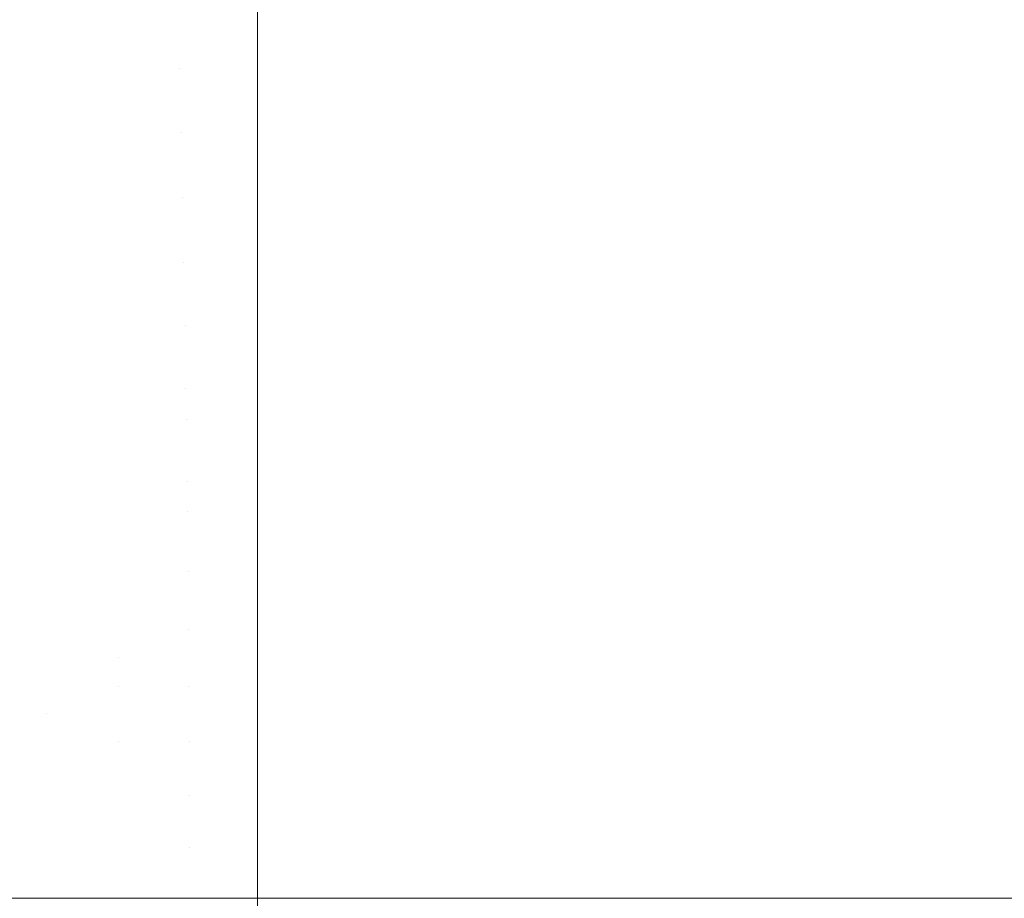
# Model space of a CAD drawing. Header units: centimetres. Extents: x -35.1 to 36.2, y 4.2 to 6.
# Tile 200 of 256: x -11.0283 to -10.9667, y 5.9001 to 5.955. Entities that reach past the tile are written whole.
import ezdxf

# ---------------------------------------------------------------- set-up
doc = ezdxf.new("R2010")
doc.units = ezdxf.units.CM
doc.header["$LTSCALE"] = 2.54
doc.layers.add('Lucido design-1', color=7, linetype='Continuous')

# ---------------------------------------------------------------- blocks, each defined once
blk = doc.blocks.new('Gruppo-4-1')
at = {"color": 7, "linetype": 'Continuous', "lineweight": 9}
for points, invisible_edges in [([(36.07398, 5.957446, -2312.340255), (-34.958478, 5.957446, -2312.340255), (-34.958478, 5.953819, -2312.337831), (36.07398, 5.953819, -2312.337831)], 5), ([(12.128952, 5.957446, -2312.704085), (12.128952, 5.954042, -2312.70636), (-11.01345, 5.953819, -2312.706509), (-11.01345, 5.956055, -2312.705015)], 10), ([(-11.02865, 5.954045, -2312.706924), (-11.028825, 5.956067, -2312.705599), (-11.023549, 5.956067, -2312.705277), (-11.023434, 5.954045, -2312.706605)], 15), ([(-11.018366, 5.954045, -2312.706423), (-11.023434, 5.954045, -2312.706605), (-11.023549, 5.956067, -2312.705277), (-11.018423, 5.956067, -2312.705093)], 15), ([(-11.018423, 5.956067, -2312.705093), (-11.01345, 5.956055, -2312.705015), (-11.01345, 5.953819, -2312.706509), (-11.018366, 5.954045, -2312.706423)], 13), ([(36.07398, 5.953819, -2312.337831), (-34.958478, 5.953819, -2312.337831), (-34.958478, 5.950089, -2312.335567), (36.07398, 5.950089, -2312.335567)], 5), ([(-11.023434, 5.954045, -2312.706605), (-11.023325, 5.952017, -2312.707868), (-11.028484, 5.952017, -2312.708183), (-11.02865, 5.954045, -2312.706924)], 15), ([(-11.018313, 5.952017, -2312.707688), (-11.023325, 5.952017, -2312.707868), (-11.023434, 5.954045, -2312.706605), (-11.018366, 5.954045, -2312.706423)], 15), ([(-11.018313, 5.952017, -2312.707688), (-11.018366, 5.954045, -2312.706423), (-11.01345, 5.953819, -2312.706509)], 11), ([(-11.01345, 5.953819, -2312.706509), (-11.01345, 5.952005, -2312.70761), (-11.018313, 5.952017, -2312.707688)], 10), ([(12.128952, 5.954042, -2312.70636), (12.128952, 5.953819, -2312.706509), (-11.01345, 5.953819, -2312.706509)], 10), ([(12.128952, 5.953819, -2312.706509), (12.128952, 5.950089, -2312.708773), (-11.01345, 5.950089, -2312.708773), (-11.01345, 5.952005, -2312.70761)], 10), ([(-11.01345, 5.952005, -2312.70761), (-11.01345, 5.953819, -2312.706509), (12.128952, 5.953819, -2312.706509)], 10), ([(-11.028327, 5.949988, -2312.709377), (-11.028484, 5.952017, -2312.708183), (-11.023325, 5.952017, -2312.707868), (-11.023221, 5.949988, -2312.709066)], 15), ([(-11.018262, 5.949988, -2312.708888), (-11.023221, 5.949988, -2312.709066), (-11.023325, 5.952017, -2312.707868), (-11.018313, 5.952017, -2312.707688)], 15), ([(-11.018313, 5.952017, -2312.707688), (-11.01345, 5.952005, -2312.70761), (-11.01345, 5.950089, -2312.708773)], 9), ([(-11.01345, 5.950089, -2312.708773), (-11.018262, 5.949988, -2312.708888), (-11.018313, 5.952017, -2312.707688)], 11), ([(36.07398, 5.950089, -2312.335567), (-34.958478, 5.950089, -2312.335567), (-34.958478, 5.946264, -2312.333469), (36.07398, 5.946264, -2312.333469)], 5), ([(-11.028327, 5.949988, -2312.709377), (-11.028177, 5.947959, -2312.710509), (-11.033374, 5.947959, -2312.710961), (-11.033576, 5.949988, -2312.709834)], 15), ([(-11.023221, 5.949988, -2312.709066), (-11.023123, 5.947959, -2312.710201), (-11.028177, 5.947959, -2312.710509), (-11.028327, 5.949988, -2312.709377)], 15), ([(-11.018213, 5.947959, -2312.710024), (-11.023123, 5.947959, -2312.710201), (-11.023221, 5.949988, -2312.709066), (-11.018262, 5.949988, -2312.708888)], 15), ([(-11.018213, 5.947959, -2312.710024), (-11.018262, 5.949988, -2312.708888), (-11.01345, 5.950089, -2312.708773)], 11), ([(-11.01345, 5.950089, -2312.708773), (-11.01345, 5.947947, -2312.709947), (-11.018213, 5.947959, -2312.710024)], 10), ([(12.128952, 5.950089, -2312.708773), (12.128952, 5.949987, -2312.708828), (-11.01345, 5.946264, -2312.710871), (-11.01345, 5.947947, -2312.709947)], 10), ([(-11.01345, 5.947947, -2312.709947), (-11.01345, 5.950089, -2312.708773), (12.128952, 5.950089, -2312.708773)], 10), ([(12.128952, 5.949987, -2312.708828), (12.128952, 5.946264, -2312.710871), (-11.01345, 5.946264, -2312.710871)], 10), ([(-11.033183, 5.945932, -2312.712026), (-11.033374, 5.947959, -2312.710961), (-11.028177, 5.947959, -2312.710509), (-11.028036, 5.945932, -2312.711579)], 15), ([(-11.028036, 5.945932, -2312.711579), (-11.028177, 5.947959, -2312.710509), (-11.023123, 5.947959, -2312.710201), (-11.02303, 5.945932, -2312.711274)], 15), ([(-11.018168, 5.945932, -2312.711099), (-11.02303, 5.945932, -2312.711274), (-11.023123, 5.947959, -2312.710201), (-11.018213, 5.947959, -2312.710024)], 15), ([(-11.018213, 5.947959, -2312.710024), (-11.01345, 5.947947, -2312.709947), (-11.01345, 5.946264, -2312.710871)], 9), ([(-11.01345, 5.946264, -2312.710871), (-11.018168, 5.945932, -2312.711099), (-11.018213, 5.947959, -2312.710024)], 11), ([(36.07398, 5.946264, -2312.333469), (-34.958478, 5.946264, -2312.333469), (-34.958478, 5.94235, -2312.331539), (36.07398, 5.94235, -2312.331539)], 5), ([(-11.018168, 5.945932, -2312.711099), (-11.01345, 5.946264, -2312.710871), (-11.01345, 5.943899, -2312.712037), (-11.018125, 5.943909, -2312.712113)], 13), ([(-11.01345, 5.94235, -2312.712801), (-11.01345, 5.943899, -2312.712037), (12.128952, 5.946264, -2312.710871), (12.128952, 5.945928, -2312.711036)], 10), ([(-11.01345, 5.943899, -2312.712037), (-11.01345, 5.946264, -2312.710871), (12.128952, 5.946264, -2312.710871)], 10), ([(-11.028036, 5.945932, -2312.711579), (-11.027903, 5.943909, -2312.712589), (-11.033003, 5.943909, -2312.713032), (-11.033183, 5.945932, -2312.712026)], 15), ([(-11.02303, 5.945932, -2312.711274), (-11.022943, 5.943909, -2312.712287), (-11.027903, 5.943909, -2312.712589), (-11.028036, 5.945932, -2312.711579)], 15), ([(-11.018125, 5.943909, -2312.712113), (-11.022943, 5.943909, -2312.712287), (-11.02303, 5.945932, -2312.711274), (-11.018168, 5.945932, -2312.711099)], 15), ([(12.128952, 5.945928, -2312.711036), (12.128952, 5.94235, -2312.712801), (-11.01345, 5.94235, -2312.712801)], 10), ([(-11.032833, 5.941892, -2312.713979), (-11.033003, 5.943909, -2312.713032), (-11.027903, 5.943909, -2312.712589), (-11.027778, 5.941892, -2312.71354)], 15), ([(-11.027778, 5.941892, -2312.71354), (-11.027903, 5.943909, -2312.712589), (-11.022943, 5.943909, -2312.712287), (-11.022861, 5.941892, -2312.71324)], 15), ([(-11.022861, 5.941892, -2312.71324), (-11.022943, 5.943909, -2312.712287), (-11.018125, 5.943909, -2312.712113), (-11.018084, 5.941892, -2312.713068)], 15), ([(-11.018125, 5.943909, -2312.712113), (-11.01345, 5.943899, -2312.712037), (-11.01345, 5.94235, -2312.712801)], 9), ([(-11.01345, 5.94235, -2312.712801), (-11.018084, 5.941892, -2312.713068), (-11.018125, 5.943909, -2312.712113)], 11), ([(36.07398, 5.94235, -2312.331539), (-34.958478, 5.94235, -2312.331539), (-34.958478, 5.938357, -2312.329782), (36.07398, 5.938357, -2312.329782)], 5), ([(-11.027778, 5.941892, -2312.71354), (-11.02766, 5.939884, -2312.714433), (-11.032674, 5.939884, -2312.714869), (-11.032833, 5.941892, -2312.713979)], 15), ([(-11.022861, 5.941892, -2312.71324), (-11.022783, 5.939884, -2312.714136), (-11.02766, 5.939884, -2312.714433), (-11.027778, 5.941892, -2312.71354)], 15), ([(-11.018084, 5.941892, -2312.713068), (-11.018046, 5.939884, -2312.713965), (-11.022783, 5.939884, -2312.714136), (-11.022861, 5.941892, -2312.71324)], 15), ([(-11.01345, 5.94235, -2312.712801), (-11.01345, 5.939875, -2312.71389), (-11.018046, 5.939884, -2312.713965), (-11.018084, 5.941892, -2312.713068)], 14), ([(-11.01345, 5.939875, -2312.71389), (-11.01345, 5.94235, -2312.712801), (12.128952, 5.94235, -2312.712801), (12.128952, 5.941888, -2312.713004)], 10), ([(12.128952, 5.941888, -2312.713004), (12.128952, 5.939875, -2312.71389), (-11.01345, 5.939875, -2312.71389)], 10), ([(-11.032524, 5.937885, -2312.715703), (-11.032674, 5.939884, -2312.714869), (-11.02766, 5.939884, -2312.714433), (-11.027549, 5.937885, -2312.71527)], 15), ([(-11.027549, 5.937885, -2312.71527), (-11.02766, 5.939884, -2312.714433), (-11.022783, 5.939884, -2312.714136), (-11.022711, 5.937885, -2312.714975)], 15), ([(-11.022711, 5.937885, -2312.714975), (-11.022783, 5.939884, -2312.714136), (-11.018046, 5.939884, -2312.713965), (-11.01801, 5.937885, -2312.714806)], 15), ([(-11.018046, 5.939884, -2312.713965), (-11.01345, 5.939875, -2312.71389), (-11.01345, 5.938357, -2312.714558)], 9), ([(-11.01345, 5.938357, -2312.714558), (-11.01801, 5.937885, -2312.714806), (-11.018046, 5.939884, -2312.713965)], 11), ([(12.128952, 5.939875, -2312.71389), (12.128952, 5.938357, -2312.714558), (-11.01345, 5.938357, -2312.714558), (-11.01345, 5.939875, -2312.71389)], 10), ([(36.07398, 5.938357, -2312.329782), (-34.958478, 5.938357, -2312.329782), (-34.958478, 5.934291, -2312.328201), (36.07398, 5.934291, -2312.328201)], 5), ([(-11.01345, 5.938357, -2312.714558), (-11.01345, 5.935889, -2312.715518), (-11.017977, 5.935898, -2312.715592), (-11.01801, 5.937885, -2312.714806)], 14), ([(-11.01345, 5.935889, -2312.715518), (-11.01345, 5.938357, -2312.714558), (12.128952, 5.938357, -2312.714558), (12.128952, 5.935889, -2312.715518)], 10), ([(-11.027549, 5.937885, -2312.71527), (-11.027446, 5.935898, -2312.716053), (-11.032384, 5.935898, -2312.716482), (-11.032524, 5.937885, -2312.715703)], 15), ([(-11.022711, 5.937885, -2312.714975), (-11.022643, 5.935898, -2312.71576), (-11.027446, 5.935898, -2312.716053), (-11.027549, 5.937885, -2312.71527)], 15), ([(-11.01801, 5.937885, -2312.714806), (-11.017977, 5.935898, -2312.715592), (-11.022643, 5.935898, -2312.71576), (-11.022711, 5.937885, -2312.714975)], 15), ([(-11.032254, 5.933923, -2312.717209), (-11.032384, 5.935898, -2312.716482), (-11.027446, 5.935898, -2312.716053), (-11.02735, 5.933923, -2312.716783)], 15), ([(-11.02735, 5.933923, -2312.716783), (-11.027446, 5.935898, -2312.716053), (-11.022643, 5.935898, -2312.71576), (-11.02258, 5.933923, -2312.716492)], 15), ([(-11.02258, 5.933923, -2312.716492), (-11.022643, 5.935898, -2312.71576), (-11.017977, 5.935898, -2312.715592), (-11.017946, 5.933923, -2312.716326)], 15), ([(-11.017977, 5.935898, -2312.715592), (-11.01345, 5.935889, -2312.715518), (-11.01345, 5.934291, -2312.716139)], 9), ([(-11.01345, 5.934291, -2312.716139), (-11.017946, 5.933923, -2312.716326), (-11.017977, 5.935898, -2312.715592)], 11), ([(12.128952, 5.935889, -2312.715518), (12.128952, 5.934291, -2312.716139), (-11.01345, 5.934291, -2312.716139), (-11.01345, 5.935889, -2312.715518)], 10), ([(36.07398, 5.934291, -2312.328201), (-34.958478, 5.934291, -2312.328201), (-34.958478, 5.930159, -2312.326798), (36.07398, 5.930159, -2312.326798)], 5), ([(-11.02735, 5.933923, -2312.716783), (-11.02726, 5.931962, -2312.717462), (-11.032133, 5.931962, -2312.717885), (-11.032254, 5.933923, -2312.717209)], 15), ([(-11.02258, 5.933923, -2312.716492), (-11.022521, 5.931962, -2312.717173), (-11.02726, 5.931962, -2312.717462), (-11.02735, 5.933923, -2312.716783)], 15), ([(-11.017946, 5.933923, -2312.716326), (-11.017917, 5.931962, -2312.717007), (-11.022521, 5.931962, -2312.717173), (-11.02258, 5.933923, -2312.716492)], 15), ([(-11.01345, 5.934291, -2312.716139), (-11.01345, 5.931955, -2312.716932), (-11.017917, 5.931962, -2312.717007), (-11.017946, 5.933923, -2312.716326)], 14), ([(12.128952, 5.934291, -2312.716139), (12.128952, 5.930159, -2312.717542), (-11.01345, 5.930159, -2312.717542), (-11.01345, 5.931955, -2312.716932)], 10), ([(-11.01345, 5.931955, -2312.716932), (-11.01345, 5.934291, -2312.716139), (12.128952, 5.934291, -2312.716139)], 10), ([(-11.032021, 5.930017, -2312.718512), (-11.032133, 5.931962, -2312.717885), (-11.02726, 5.931962, -2312.717462), (-11.027177, 5.930017, -2312.718091)], 15), ([(-11.027177, 5.930017, -2312.718091), (-11.02726, 5.931962, -2312.717462), (-11.022521, 5.931962, -2312.717173), (-11.022466, 5.930017, -2312.717804)], 15), ([(-11.022466, 5.930017, -2312.717804), (-11.022521, 5.931962, -2312.717173), (-11.017917, 5.931962, -2312.717007), (-11.01789, 5.930017, -2312.717639)], 15), ([(-11.017917, 5.931962, -2312.717007), (-11.01345, 5.931955, -2312.716932), (-11.01345, 5.930159, -2312.717542)], 9), ([(-11.01345, 5.930159, -2312.717542), (-11.01789, 5.930017, -2312.717639), (-11.017917, 5.931962, -2312.717007)], 11), ([(36.07398, 5.930159, -2312.326798), (-34.958478, 5.930159, -2312.326798), (-34.958478, 5.925971, -2312.325577), (36.07398, 5.925971, -2312.325577)], 5), ([(-11.01789, 5.930017, -2312.717639), (-11.01345, 5.930159, -2312.717542), (-11.01345, 5.928082, -2312.718147)], 9), ([(-11.01345, 5.928082, -2312.718147), (-11.01345, 5.930159, -2312.717542), (12.128952, 5.930159, -2312.717542), (12.128952, 5.928082, -2312.718147)], 10), ([(-11.027177, 5.930017, -2312.718091), (-11.027101, 5.928089, -2312.718672), (-11.031917, 5.928089, -2312.71909), (-11.032021, 5.930017, -2312.718512)], 15), ([(-11.022466, 5.930017, -2312.717804), (-11.022416, 5.928089, -2312.718386), (-11.027101, 5.928089, -2312.718672), (-11.027177, 5.930017, -2312.718091)], 15), ([(-11.01789, 5.930017, -2312.717639), (-11.017865, 5.928089, -2312.718222), (-11.022416, 5.928089, -2312.718386), (-11.022466, 5.930017, -2312.717804)], 15), ([(-11.01345, 5.928082, -2312.718147), (-11.017865, 5.928089, -2312.718222), (-11.01789, 5.930017, -2312.717639)], 11), ([(-11.031822, 5.926178, -2312.719622), (-11.031917, 5.928089, -2312.71909), (-11.027101, 5.928089, -2312.718672), (-11.02703, 5.926178, -2312.719206)], 15), ([(-11.02703, 5.926178, -2312.719206), (-11.027101, 5.928089, -2312.718672), (-11.022416, 5.928089, -2312.718386), (-11.02237, 5.926178, -2312.718922)], 15), ([(-11.02237, 5.926178, -2312.718922), (-11.022416, 5.928089, -2312.718386), (-11.017865, 5.928089, -2312.718222), (-11.017842, 5.926178, -2312.718759)], 15), ([(-11.017842, 5.926178, -2312.718759), (-11.017865, 5.928089, -2312.718222), (-11.01345, 5.928082, -2312.718147)], 11), ([(-11.01345, 5.928082, -2312.718147), (-11.01345, 5.925971, -2312.718763), (-11.017842, 5.926178, -2312.718759)], 10), ([(12.128952, 5.928082, -2312.718147), (12.128952, 5.925971, -2312.718763), (-11.01345, 5.925971, -2312.718763), (-11.01345, 5.928082, -2312.718147)], 10), ([(36.07398, 5.925971, -2312.325577), (-34.958478, 5.925971, -2312.325577), (-34.958478, 5.921733, -2312.32454), (36.07398, 5.921733, -2312.32454)], 5), ([(-11.02703, 5.926178, -2312.719206), (-11.026966, 5.924285, -2312.719695), (-11.031735, 5.924285, -2312.72011), (-11.031822, 5.926178, -2312.719622)], 15), ([(-11.02237, 5.926178, -2312.718922), (-11.022327, 5.924285, -2312.719413), (-11.026966, 5.924285, -2312.719695), (-11.02703, 5.926178, -2312.719206)], 15), ([(-11.017842, 5.926178, -2312.718759), (-11.017821, 5.924285, -2312.71925), (-11.022327, 5.924285, -2312.719413), (-11.02237, 5.926178, -2312.718922)], 15), ([(-11.017821, 5.924285, -2312.71925), (-11.017842, 5.926178, -2312.718759), (-11.01345, 5.925971, -2312.718763)], 11), ([(-11.01345, 5.925971, -2312.718763), (-11.01345, 5.92428, -2312.719176), (-11.017821, 5.924285, -2312.71925)], 10), ([(12.128952, 5.925971, -2312.718763), (12.128952, 5.921733, -2312.7198), (-11.01345, 5.921733, -2312.7198), (-11.01345, 5.92428, -2312.719176)], 10), ([(-11.01345, 5.92428, -2312.719176), (-11.01345, 5.925971, -2312.718763), (12.128952, 5.925971, -2312.718763)], 10), ([(-11.031655, 5.922412, -2312.720554), (-11.031735, 5.924285, -2312.72011), (-11.026966, 5.924285, -2312.719695), (-11.026907, 5.922412, -2312.720141)], 15), ([(-11.026907, 5.922412, -2312.720141), (-11.026966, 5.924285, -2312.719695), (-11.022327, 5.924285, -2312.719413), (-11.022289, 5.922412, -2312.71986)], 15), ([(-11.022289, 5.922412, -2312.71986), (-11.022327, 5.924285, -2312.719413), (-11.017821, 5.924285, -2312.71925), (-11.017802, 5.922412, -2312.719698)], 15), ([(-11.017802, 5.922412, -2312.719698), (-11.017821, 5.924285, -2312.71925), (-11.01345, 5.92428, -2312.719176), (-11.01345, 5.921733, -2312.7198)], 11), ([(-11.026907, 5.922412, -2312.720141), (-11.026854, 5.920559, -2312.720545), (-11.031583, 5.920559, -2312.720956), (-11.031655, 5.922412, -2312.720554)], 15), ([(-11.022289, 5.922412, -2312.71986), (-11.022254, 5.920559, -2312.720265), (-11.026854, 5.920559, -2312.720545), (-11.026907, 5.922412, -2312.720141)], 15), ([(-11.017802, 5.922412, -2312.719698), (-11.017785, 5.920559, -2312.720104), (-11.022254, 5.920559, -2312.720265), (-11.022289, 5.922412, -2312.71986)], 15), ([(-11.017785, 5.920559, -2312.720104), (-11.017802, 5.922412, -2312.719698), (-11.01345, 5.921733, -2312.7198)], 11), ([(36.07398, 5.920556, -2312.324306), (36.07398, 5.921733, -2312.32454), (-34.958478, 5.921733, -2312.32454), (-34.958478, 5.920556, -2312.324306)], 10), ([(-11.01345, 5.921733, -2312.7198), (-11.01345, 5.920556, -2312.720034), (-11.017785, 5.920559, -2312.720104)], 10), ([(-11.01345, 5.920556, -2312.720034), (-11.01345, 5.921733, -2312.7198), (12.128952, 5.921733, -2312.7198), (12.128952, 5.920556, -2312.720034)], 10), ([(-34.958478, 5.920556, -2312.324306), (-34.958478, 5.917453, -2312.323689), (36.07398, 5.917453, -2312.323689), (36.07398, 5.920556, -2312.324306)], 10), ([(-11.031518, 5.918727, -2312.721318), (-11.031583, 5.920559, -2312.720956), (-11.026854, 5.920559, -2312.720545), (-11.026806, 5.918727, -2312.720909)], 15), ([(-11.026806, 5.918727, -2312.720909), (-11.026854, 5.920559, -2312.720545), (-11.022254, 5.920559, -2312.720265), (-11.022222, 5.918727, -2312.720629)], 15), ([(-11.022222, 5.918727, -2312.720629), (-11.022254, 5.920559, -2312.720265), (-11.017785, 5.920559, -2312.720104), (-11.01777, 5.918727, -2312.720469)], 15), ([(-11.01777, 5.918727, -2312.720469), (-11.017785, 5.920559, -2312.720104), (-11.01345, 5.920556, -2312.720034), (-11.01345, 5.917453, -2312.720651)], 11), ([(12.128952, 5.920556, -2312.720034), (12.128952, 5.917453, -2312.720651), (-11.01345, 5.917453, -2312.720651), (-11.01345, 5.920556, -2312.720034)], 10), ([(-11.026806, 5.918727, -2312.720909), (-11.026763, 5.916917, -2312.721233), (-11.03146, 5.916917, -2312.721641), (-11.031518, 5.918727, -2312.721318)], 15), ([(-11.022222, 5.918727, -2312.720629), (-11.022194, 5.916917, -2312.720955), (-11.026763, 5.916917, -2312.721233), (-11.026806, 5.918727, -2312.720909)], 15), ([(-11.01777, 5.918727, -2312.720469), (-11.017756, 5.916917, -2312.720795), (-11.022194, 5.916917, -2312.720955), (-11.022222, 5.918727, -2312.720629)], 15), ([(-11.017756, 5.916917, -2312.720795), (-11.01777, 5.918727, -2312.720469), (-11.01345, 5.917453, -2312.720651)], 11), ([(36.07398, 5.916915, -2312.323606), (36.07398, 5.917453, -2312.323689), (-34.958478, 5.917453, -2312.323689), (-34.958478, 5.916915, -2312.323606)], 10), ([(-11.01345, 5.917453, -2312.720651), (-11.01345, 5.916915, -2312.720734), (-11.017756, 5.916917, -2312.720795)], 10), ([(-11.01345, 5.916915, -2312.720734), (-11.01345, 5.917453, -2312.720651), (12.128952, 5.917453, -2312.720651), (12.128952, 5.916915, -2312.720734)], 10), ([(-34.958478, 5.916915, -2312.323606), (-34.958478, 5.913362, -2312.32306), (36.07398, 5.913362, -2312.32306), (36.07398, 5.916915, -2312.323606)], 10), ([(-11.031409, 5.915129, -2312.721928), (-11.03146, 5.916917, -2312.721641), (-11.026763, 5.916917, -2312.721233), (-11.026725, 5.915129, -2312.721521)], 15), ([(-11.026725, 5.915129, -2312.721521), (-11.026763, 5.916917, -2312.721233), (-11.022194, 5.916917, -2312.720955), (-11.022169, 5.915129, -2312.721243)], 15), ([(-11.022169, 5.915129, -2312.721243), (-11.022194, 5.916917, -2312.720955), (-11.017756, 5.916917, -2312.720795)], 11), ([(-11.022169, 5.915129, -2312.721243), (-11.017756, 5.916917, -2312.720795), (-11.017733, 5.913363, -2312.721336)], 11), ([(-11.017756, 5.916917, -2312.720795), (-11.01345, 5.916915, -2312.720734), (-11.01345, 5.913141, -2312.721314), (-11.017733, 5.913363, -2312.721336)], 13), ([(12.128952, 5.916915, -2312.720734), (12.128952, 5.913362, -2312.72128), (-11.01345, 5.913141, -2312.721314), (-11.01345, 5.916915, -2312.720734)], 10), ([(-11.026725, 5.915129, -2312.721521), (-11.026692, 5.913363, -2312.721772), (-11.031364, 5.913363, -2312.722178), (-11.031409, 5.915129, -2312.721928)], 15), ([(-11.022169, 5.915129, -2312.721243), (-11.022147, 5.913363, -2312.721495), (-11.026692, 5.913363, -2312.721772), (-11.026725, 5.915129, -2312.721521)], 15), ([(-11.017733, 5.913363, -2312.721336), (-11.022147, 5.913363, -2312.721495), (-11.022169, 5.915129, -2312.721243)], 11), ([(-34.958478, 5.913362, -2312.32306), (-34.958478, 5.913141, -2312.323025), (36.07398, 5.913141, -2312.323025), (36.07398, 5.913362, -2312.32306)], 10), ([(36.07398, 5.909899, -2312.32267), (36.07398, 5.913141, -2312.323025), (-34.958478, 5.913141, -2312.323025), (-34.958478, 5.909899, -2312.32267)], 10), ([(-11.031325, 5.91162, -2312.722394), (-11.031364, 5.913363, -2312.722178), (-11.026692, 5.913363, -2312.721772), (-11.026663, 5.91162, -2312.721989)], 15), ([(-11.026663, 5.91162, -2312.721989), (-11.026692, 5.913363, -2312.721772), (-11.022147, 5.913363, -2312.721495)], 11), ([(-11.026663, 5.91162, -2312.721989), (-11.022147, 5.913363, -2312.721495), (-11.022113, 5.909901, -2312.721896)], 11), ([(-11.017716, 5.909901, -2312.721738), (-11.022113, 5.909901, -2312.721896), (-11.022147, 5.913363, -2312.721495), (-11.017733, 5.913363, -2312.721336)], 15), ([(-11.017716, 5.909901, -2312.721738), (-11.017733, 5.913363, -2312.721336), (-11.01345, 5.913141, -2312.721314)], 11), ([(-11.01345, 5.913141, -2312.721314), (-11.01345, 5.909899, -2312.72167), (-11.017716, 5.909901, -2312.721738)], 10), ([(12.128952, 5.913362, -2312.72128), (12.128952, 5.913141, -2312.721314), (-11.01345, 5.913141, -2312.721314)], 10), ([(12.128952, 5.913141, -2312.721314), (12.128952, 5.908804, -2312.721789), (-11.01345, 5.908804, -2312.721789), (-11.01345, 5.909899, -2312.72167)], 10), ([(-11.01345, 5.909899, -2312.72167), (-11.01345, 5.913141, -2312.721314), (12.128952, 5.913141, -2312.721314)], 10), ([(-11.026663, 5.91162, -2312.721989), (-11.026639, 5.909901, -2312.722172), (-11.031293, 5.909901, -2312.722577), (-11.031325, 5.91162, -2312.722394)], 15), ([(-11.022113, 5.909901, -2312.721896), (-11.026639, 5.909901, -2312.722172), (-11.026663, 5.91162, -2312.721989)], 11), ([(-34.958478, 5.909899, -2312.32267), (-34.958478, 5.908804, -2312.32255), (36.07398, 5.908804, -2312.32255), (36.07398, 5.909899, -2312.32267)], 10), ([(-11.026603, 5.906534, -2312.722446), (-11.031244, 5.906534, -2312.722849), (-11.031293, 5.909901, -2312.722577), (-11.026639, 5.909901, -2312.722172)], 15), ([(-11.026639, 5.909901, -2312.722172), (-11.022113, 5.909901, -2312.721896), (-11.022089, 5.906534, -2312.72217), (-11.026603, 5.906534, -2312.722446)], 15), ([(-11.017704, 5.906534, -2312.722013), (-11.022089, 5.906534, -2312.72217), (-11.022113, 5.909901, -2312.721896), (-11.017716, 5.909901, -2312.721738)], 15), ([(-11.017716, 5.909901, -2312.721738), (-11.01345, 5.909899, -2312.72167), (-11.01345, 5.908804, -2312.721789)], 9), ([(-11.017704, 5.906534, -2312.722013), (-11.017716, 5.909901, -2312.721738), (-11.01345, 5.908804, -2312.721789)], 11), ([(36.07398, 5.908804, -2312.32255), (-34.958478, 5.908804, -2312.32255), (-34.958478, 5.904451, -2312.322265), (36.07398, 5.904451, -2312.322265)], 5), ([(-11.01345, 5.908804, -2312.721789), (-11.01345, 5.904451, -2312.722075), (-11.017704, 5.906534, -2312.722013)], 10), ([(-11.01345, 5.904451, -2312.722075), (-11.01345, 5.908804, -2312.721789), (12.128952, 5.908804, -2312.721789), (12.128952, 5.906532, -2312.721938)], 10), ([(-11.026582, 5.903262, -2312.722602), (-11.031216, 5.903262, -2312.723005), (-11.031244, 5.906534, -2312.722849), (-11.026603, 5.906534, -2312.722446)], 15), ([(-11.026603, 5.906534, -2312.722446), (-11.022089, 5.906534, -2312.72217), (-11.022075, 5.903262, -2312.722328), (-11.026582, 5.903262, -2312.722602)], 15), ([(-11.017697, 5.903262, -2312.72217), (-11.022075, 5.903262, -2312.722328), (-11.022089, 5.906534, -2312.72217), (-11.017704, 5.906534, -2312.722013)], 15), ([(-11.017697, 5.903262, -2312.72217), (-11.017704, 5.906534, -2312.722013), (-11.01345, 5.904451, -2312.722075)], 11), ([(12.128952, 5.906532, -2312.721938), (12.128952, 5.904451, -2312.722075), (-11.01345, 5.904451, -2312.722075)], 10), ([(36.07398, 5.903262, -2312.322239), (36.07398, 5.904451, -2312.322265), (-34.958478, 5.904451, -2312.322265), (-34.958478, 5.903262, -2312.322239)], 10), ([(-11.01345, 5.904451, -2312.722075), (-11.01345, 5.903262, -2312.722101), (-11.017697, 5.903262, -2312.72217)], 10), ([(-11.01345, 5.903262, -2312.722101), (-11.01345, 5.904451, -2312.722075), (12.128952, 5.904451, -2312.722075), (12.128952, 5.903262, -2312.722101)], 10), ([(-34.958478, 5.903262, -2312.322239), (-34.958478, 5.900089, -2312.32217), (36.07398, 5.900089, -2312.32217), (36.07398, 5.903262, -2312.322239)], 8), ([(-11.027408, 5.900089, -2312.722716), (-11.034301, 5.900089, -2312.723392), (-11.031216, 5.903262, -2312.723005)], 10), ([(-11.031216, 5.903262, -2312.723005), (-11.026582, 5.903262, -2312.722602), (-11.027408, 5.900089, -2312.722716)], 11), ([(-11.026582, 5.903262, -2312.722602), (-11.022075, 5.903262, -2312.722328), (-11.020444, 5.900089, -2312.722307), (-11.027408, 5.900089, -2312.722716)], 11), ([(-11.020444, 5.900089, -2312.722307), (-11.022075, 5.903262, -2312.722328), (-11.017697, 5.903262, -2312.72217)], 11), ([(-11.017697, 5.903262, -2312.72217), (-11.017695, 5.900089, -2312.722253), (-11.020444, 5.900089, -2312.722307)], 9), ([(-11.017697, 5.903262, -2312.72217), (-11.01345, 5.903262, -2312.722101), (-11.01345, 5.900089, -2312.72217), (-11.017695, 5.900089, -2312.722253)], 9), ([(12.128952, 5.903262, -2312.722101), (12.128952, 5.900089, -2312.72217), (-11.01345, 5.900089, -2312.72217), (-11.01345, 5.903262, -2312.722101)], 8), ([(-11.034301, 5.900089, -2312.723392), (-11.027408, 5.900089, -2312.722716), (-11.027408, 4.700089, -2312.722716), (-11.031599, 4.700089, -2312.723127)], 10), ([(-11.027408, 4.700089, -2312.722716), (-11.027408, 5.900089, -2312.722716), (-11.020444, 5.900089, -2312.722307), (-11.020444, 4.700089, -2312.722307)], 5), ([(-11.019413, 4.700089, -2312.722287), (-11.020444, 4.700089, -2312.722307), (-11.020444, 5.900089, -2312.722307), (-11.017695, 5.900089, -2312.722253)], 10), ([(-11.017695, 5.900089, -2312.722253), (-11.01345, 5.900089, -2312.72217), (-11.01345, 4.700089, -2312.72217), (-11.019413, 4.700089, -2312.722287)], 8)]:
    blk.add_3dface(points, dxfattribs=dict(at, invisible_edges=invisible_edges))

msp = doc.modelspace()

# ---------------------------------------------------------------- block references
at = {"layer": 'Lucido design-1', "color": 7}
msp.add_blockref('Gruppo-4-1', (0, 0), dxfattribs=at)

doc.saveas('drawing.dxf')
